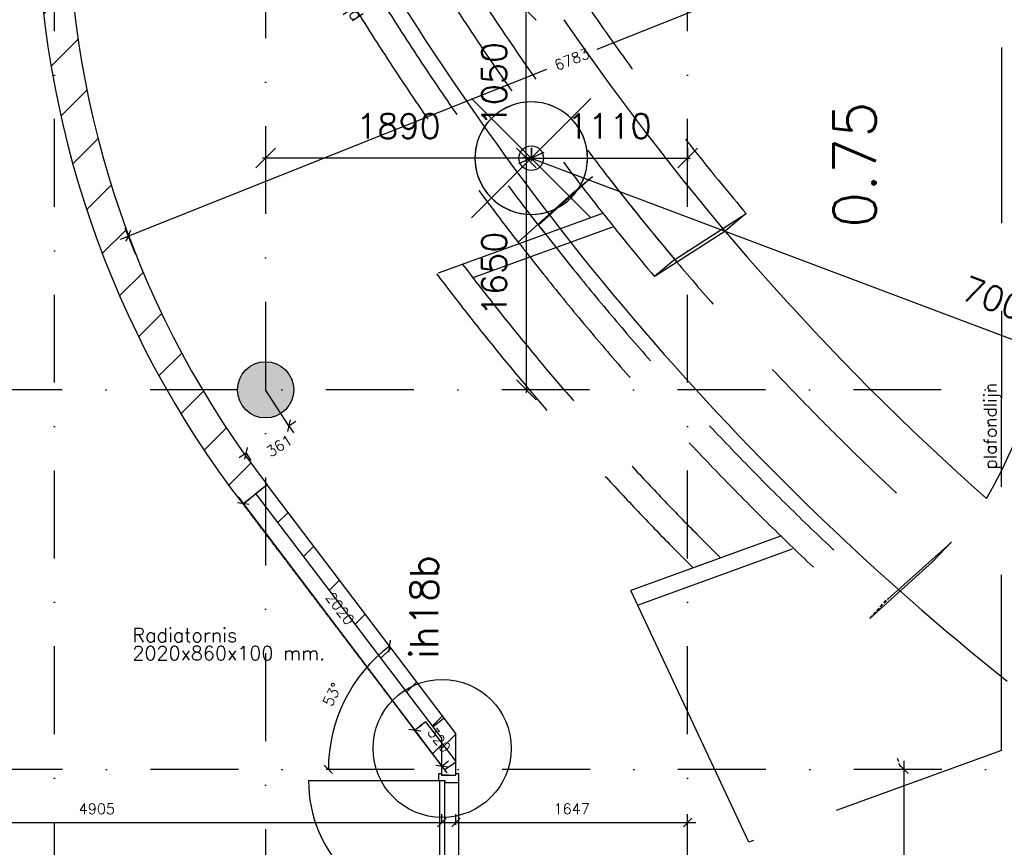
# Model space of a CAD drawing. Extents: x -33344 to 2055880, y -64816 to 121260.
# Tile 100 of 132: x 40736 to 47737, y 68993 to 74880. Entities that reach past the tile are written whole.
import ezdxf
from ezdxf.enums import TextEntityAlignment as Align

# ---------------------------------------------------------------- set-up
doc = ezdxf.new("R2010")
doc.units = 0
doc.header["$LTSCALE"] = 50
doc.header["$MEASUREMENT"] = 0
doc.header["$PDMODE"] = 3
doc.header["$PDSIZE"] = 0.1
for name, pattern in [('DASHED', [0.75, 0.5, -0.25]), ('HIDDEN', [0.375, 0.25, -0.125]), ('HIDDEN2', [0.1875, 0.125, -0.0625]), ('HIDDENX2', [0.75, 0.5, -0.25]), ('STRAM_0WT$0$DASHDOT', [25, 12.5, -6.25, 0, -6.25]), ('STRAM_0WT$0$DD1', [2.66667, 1.66667, -0.5, 0, -0.5]), ('STRAM_0WT$1$DASHDOT', [25, 12.5, -6.25, 0, -6.25]), ('STRAM_0WT$1$DD1', [2.66667, 1.66667, -0.5, 0, -0.5])]:
    doc.linetypes.add(name, pattern=pattern)
doc.layers.get('0').update_dxf_attribs({"linetype": 'CONTINUOUS'})
doc.layers.get('DEFPOINTS').update_dxf_attribs({"linetype": 'CONTINUOUS'})
for name, color, linetype in [('00', 7, 'CONTINUOUS'), ('_DETAILNUMMERS', 4, 'CONTINUOUS'), ('_DETAILNUMMERSTEKST', 4, 'CONTINUOUS'), ('A--01A1_ACEER', 1, 'CONTINUOUS'), ('A--A21--_F123-', 9, 'CONTINUOUS'), ('A--A22--_F123-', 9, 'CONTINUOUS'), ('A--A28--_F12--', 7, 'CONTINUOUS'), ('A--L21--', 3, 'CONTINUOUS'), ('A--L21--_F-2--', 7, 'CONTINUOUS'), ('A--L22--', 3, 'CONTINUOUS'), ('A--L22--_F-2--', 7, 'CONTINUOUS'), ('A--L22AC2_BINNENWAND', 2, 'HIDDEN2'), ('A--L28--', 7, 'CONTINUOUS'), ('A--L28--_F12--', 7, 'CONTINUOUS'), ('A--L28DC1_KONSTR', 1, 'HIDDEN'), ('A--L32--', 7, 'CONTINUOUS'), ('A--L32--_F-23-', 2, 'CONTINUOUS'), ('A--L32--_F123-', 1, 'CONTINUOUS'), ('A--L35A2_PLAFONDS', 1, 'HIDDENX2'), ('A--L63--', 7, 'CONTINUOUS'), ('A--M$1A-_F123-', 1, 'CONTINUOUS'), ('A--T$1A-25_TEKST', 2, 'CONTINUOUS'), ('A--T$1A-_F123-_RN', 4, 'CONTINUOUS'), ('E--L6310_F123-', 1, 'CONTINUOUS'), ('E--T6310_F123-', 1, 'CONTINUOUS'), ('STRAM_0WT$0$A--L$7A-_STRA0', 1, 'STRAM_0WT$1$DASHDOT'), ('STRAM_0WT$0$A--L90--_F---0', 250, 'CONTINUOUS'), ('STRAM_0WT$0$A--L90--_F---4', 250, 'CONTINUOUS'), ('STRAM_0WT$0$A--L90--_F-23-', 7, 'CONTINUOUS'), ('STRAM_0WT$0$A--L90--_F123-', 7, 'CONTINUOUS'), ('STRAM_0WT$0$A--M$1A-_F123-', 1, 'CONTINUOUS'), ('STRAM_0WT$0$STRAMIEN', 1, 'STRAM_0WT$0$DD1'), ('STRAM_0WT$1$A--L90--_F-23-', 7, 'CONTINUOUS'), ('STRAM_0WT$1$A--L90--_F123-', 7, 'CONTINUOUS'), ('STRAM_0WT$1$A--M$1A-_F123-', 1, 'CONTINUOUS'), ('STRAM_0WT$1$STRAMIEN', 1, 'STRAM_0WT$1$DD1'), ('SYSTEEMPLAFOND_600X600', 2, 'CONTINUOUS'), ('TEKST_KOZIJNMERK', 2, 'CONTINUOUS'), ('X--LR---_CP', 7, 'CONTINUOUS'), ('XREF', 7, 'CONTINUOUS')]:
    doc.layers.add(name, color=color, linetype=linetype)
doc.styles.add('ALFA-0_18', font='SIMPLEX.SHX', dxfattribs={"width": 0.8, "height": 4.5})
doc.styles.add('ALFA-0_25', font='ROMANS')
doc.styles.add('B-01', font='SIMPLEX.SHX', dxfattribs={"width": 0.8, "height": 4.5})
doc.styles.add('HIEMSTRA', font='romans.shx')
doc.styles.add('STRAM_0WT$1$HIEMSTRA', font='romans.shx')
doc.dimstyles.get("Standard").update_dxf_attribs({"dimscale": 30, "dimtxt": 2.5, "dimasz": 2, "dimexe": 2, "dimexo": 0, "dimgap": 2, "dimtad": 1, "dimdec": 0, "dimzin": 0, "dimtxsty": 'HIEMSTRA', "dimblk1": 'OBLIQUE', "dimblk2": 'OBLIQUE', "dimsah": 1, "dimcen": -3, "dimdle": 2, "dimclrd": 2, "dimclre": 2, "dimclrt": 3, "dimazin": 3, "dimtfac": 1, "dimtofl": 0, "dimtmove": 0, "dimatfit": 3, "dimtvp": 0.833333, "dimtolj": 1, "dimtzin": 0})
doc.dimstyles.new('STANDARD$0', dxfattribs={"dimscale": 30, "dimtxt": 2.5, "dimasz": 2, "dimexe": 2, "dimexo": 0, "dimgap": 2, "dimtad": 1, "dimdec": 0, "dimzin": 0, "dimtxsty": 'ALFA-0_25', "dimblk1": 'OBLIQUE', "dimblk2": 'OBLIQUE', "dimsah": 1, "dimcen": -3, "dimdle": 2, "dimclrd": 1, "dimclre": 1, "dimclrt": 2, "dimazin": 3, "dimtfac": 0.666667, "dimtofl": 0, "dimtmove": 0, "dimatfit": 3, "dimtvp": 0.833333, "dimtolj": 1, "dimtzin": 0})
doc.dimstyles.new('STRAM_0WT$0$STANDARD', dxfattribs={"dimscale": 70, "dimtxt": 2.5, "dimasz": 2, "dimexe": 0.3, "dimexo": 0.3, "dimgap": 2, "dimtad": 1, "dimdec": 0, "dimzin": 0, "dimtxsty": 'STRAM_0WT$1$HIEMSTRA', "dimblk1": 'STRAM_0WT$0$_OBLIQUE', "dimblk2": 'STRAM_0WT$0$_OBLIQUE', "dimsah": 1, "dimcen": -0.09, "dimdle": 0.3, "dimclrd": 1, "dimclre": 1, "dimclrt": 4, "dimazin": 3, "dimtfac": 1, "dimtdec": 4, "dimtix": 1, "dimtofl": 0, "dimtmove": 0, "dimatfit": 3, "dimtvp": 625, "dimtolj": 1, "dimtzin": 0})

# ---------------------------------------------------------------- blocks, each defined once
blk = doc.blocks.new('*U1296')
at = {"layer": 'A--A21--_F123-', "color": 2, "linetype": 'CONTINUOUS', "const_width": 100}
blk.add_lwpolyline([(0, 0, 0.267683), (5019, 5293.6)], format="xyb", dxfattribs=at)
at = {"layer": 'A--L21--_F-2--', "color": 3, "linetype": 'CONTINUOUS'}
for points in [[(0, 0), (-14.2, 47.9, 0.267683), (4970.4, 5305.3), (5019, 5293.6)], [(0, 0), (14.2, -47.9, 0.267683), (5067.6, 5281.9), (5019, 5293.6)]]:
    blk.add_lwpolyline(points, format="xyb", dxfattribs=at)
blk = doc.blocks.new('_OBLIQUE')
at = {"color": 0, "linetype": 'BYBLOCK'}
blk.add_line((-0.5, -0.5), (0.5, 0.5), dxfattribs=at)
blk = doc.blocks.new('*D303')
at = {"layer": 'A--M$1A-_F123-', "color": 1}
for p, q in [((47862.3, 75718.5), (47786.8, 75908)), ((47864.7, 75874.5), (44838.7, 74668.4)), ((41452.5, 73318.7), (44485, 74527.4)), ((41561.6, 73207.1), (41486, 73396.6))]:
    blk.add_line(p, q, dxfattribs=at)
at = {"layer": 'DEFPOINTS', "color": 0}
for p in [(47809, 75852.3), (47862.3, 75718.5), (41561.6, 73207.1)]:
    blk.add_point(p, dxfattribs=at)
at = {"layer": 'A--M$1A-_F123-', "color": 1, "xscale": 60, "yscale": 60, "zscale": 60}
for p, rotation in [((47809, 75852.3), 21.73165800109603), ((41508.3, 73340.9), 201.7316580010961)]:
    blk.add_blockref('_OBLIQUE', p, dxfattribs=dict(at, rotation=rotation))
at = {"layer": 'A--M$1A-_F123-', "color": 2, "insert": (44661.8, 74597.9), "char_height": 75, "attachment_point": 5, "rotation": 21.73166, "style": 'ALFA-0_25'}
blk.add_mtext('\\A1;6783', dxfattribs=at)
blk = doc.blocks.new('*D354')
at = {"layer": 'A--M$1A-_F123-', "color": 1}
for p, q in [((38772, 69169.6), (43797.5, 69169.6)), ((38832, 69169.6), (38832, 69109.6)), ((43737.5, 69169.6), (43737.5, 69229.6))]:
    blk.add_line(p, q, dxfattribs=at)
at = {"layer": 'DEFPOINTS', "color": 0}
for p in [(38832, 69169.6), (43737.5, 69169.6), (43737.5, 69169.6)]:
    blk.add_point(p, dxfattribs=at)
at = {"layer": 'A--M$1A-_F123-', "color": 1, "xscale": 60, "yscale": 60, "zscale": 60, "rotation": 180}
blk.add_blockref('_OBLIQUE', (38832, 69169.6), dxfattribs=at)
at = {"layer": 'A--M$1A-_F123-', "color": 1, "xscale": 60, "yscale": 60, "zscale": 60}
blk.add_blockref('_OBLIQUE', (43737.5, 69169.6), dxfattribs=at)
at = {"layer": 'A--M$1A-_F123-', "color": 2, "insert": (41284.8, 69267.1), "char_height": 75, "attachment_point": 5, "style": 'ALFA-0_25'}
blk.add_mtext('\\A1;4905', dxfattribs=at)
blk = doc.blocks.new('*U1255')
at = {"layer": 'A--A22--_F123-', "linetype": 'CONTINUOUS'}
h = blk.add_hatch(dxfattribs=at)
h.set_pattern_fill('ALFALINE', color=256, scale=300, style=0)
h.set_pattern_definition([(45, (-40969.6, -75687.13), (-212.132, 212.132), [])])
h.paths.add_polyline_path([(0, 0), (-110, -0.3, 0.164243), (1351.9, -4251.2), (1439, -4184), (1526.1, -4116.9, -0.16422), (110, 0.3)])
at = {"layer": 'A--L22--_F-2--', "color": 3, "linetype": 'CONTINUOUS'}
for points in [[(110, 0.3), (110, 0.3, 0.16422), (1526.1, -4116.9), (1439, -4184)], [(-110, -0.3), (-110, -0.3, 0.164243), (1351.9, -4251.2), (1439, -4184)]]:
    blk.add_lwpolyline(points, format="xyb", dxfattribs=at)
blk = doc.blocks.new('*D436')
at = {"layer": 'A--M$1A-_F123-', "color": 2, "linetype": 'CONTINUOUS'}
blk.add_arc((44031.8, 69546.9), 1100.9, 127.20374, 180, dxfattribs=at)
at = {"layer": 'DEFPOINTS', "color": 0, "linetype": 'CONTINUOUS'}
for p in [(42485.2, 71584.1), (43132.1, 70181.4), (35694.1, 69546.9), (54791.8, 69546.9), (44201, 69324)]:
    blk.add_point(p, dxfattribs=at)
at = {"layer": 'A--M$1A-_F123-', "color": 2, "linetype": 'CONTINUOUS', "xscale": 60, "yscale": 60, "zscale": 60}
for p, rotation in [((43366.1, 70423.7), 37.20374143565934), ((42930.9, 69546.9), 269.999999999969)]:
    blk.add_blockref('_OBLIQUE', p, dxfattribs=dict(at, rotation=rotation))
at = {"layer": 'A--M$1A-_F123-', "color": 3, "linetype": 'CONTINUOUS', "insert": (42958.3, 70079.7), "char_height": 75, "attachment_point": 5, "rotation": 63.60187, "style": 'HIEMSTRA'}
blk.add_mtext('\\A1;53°', dxfattribs=at)
blk = doc.blocks.new('*U1251')
at = {"layer": 'A--A22--_F123-', "linetype": 'CONTINUOUS'}
h = blk.add_hatch(dxfattribs=at)
h.set_pattern_fill('ALFALINE', color=256, scale=300, style=0)
h.set_pattern_definition([(45, (-43787.46, -69786), (-212.132, 212.132), [])])
h.paths.add_polyline_path([(0, 0), (50, 16.8), (-1292.4, 1785.1), (-1332.2, 1754.9), (-1372.1, 1724.7), (-50, -16.8)])
at = {"layer": 'A--L22--_F-2--', "color": 3, "linetype": 'CONTINUOUS'}
for points in [[(-50, -16.8), (-50, -16.8), (-1372.1, 1724.7), (-1332.2, 1754.9)], [(50, 16.8), (50, 16.8), (-1292.4, 1785.1), (-1332.2, 1754.9)]]:
    blk.add_lwpolyline(points, dxfattribs=at)
blk = doc.blocks.new('*U1250')
at = {"layer": 'A--A22--_F123-', "linetype": 'CONTINUOUS'}
h = blk.add_hatch(dxfattribs=at)
h.set_pattern_fill('ALFALINE', color=256, scale=300, style=0)
h.set_pattern_definition([(45, (-43787.46, -69587.52), (-212.132, 212.132), [])])
h.paths.add_polyline_path([(0, 0), (-50, 0), (-50, 181.6), (0, 198.5), (50, 215.3), (50, 0)])
at = {"layer": 'A--L22--_F-2--', "color": 3, "linetype": 'CONTINUOUS'}
for points in [[(50, 0), (50, 0), (50, 215.3), (50, 215.3)], [(-50, 0), (-50, 0), (-50, 181.6), (-50, 181.6)]]:
    blk.add_lwpolyline(points, dxfattribs=at)
blk = doc.blocks.new('*U1249')
at = {"layer": 'A--A22--_F123-', "linetype": 'CONTINUOUS'}
h = blk.add_hatch(dxfattribs=at)
h.set_pattern_fill('ALFALINE', color=256, scale=300, style=0)
h.set_pattern_definition([(45, (-43798.45, -69573.05), (-212.132, 212.132), [])])
h.paths.add_polyline_path([(0, 0), (-39.8, -30.2), (-254.5, 252.5), (-214.7, 282.8), (-174.8, 313), (39.8, 30.2)])
at = {"layer": 'A--L22--_F-2--', "color": 3, "linetype": 'CONTINUOUS'}
for points in [[(0, 0), (-39.8, -30.2), (-254.5, 252.5), (-214.7, 282.8)], [(0, 0), (39.8, 30.2), (-174.8, 313), (-214.7, 282.8)]]:
    blk.add_lwpolyline(points, dxfattribs=at)
blk = doc.blocks.new('*U1248')
at = {"layer": 'A--A22--_F123-', "linetype": 'CONTINUOUS'}
h = blk.add_hatch(dxfattribs=at)
h.set_pattern_fill('ALFALINE', color=256, scale=300, style=0)
h.set_pattern_definition([(45, (-43787.46, -69506.8), (-212.132, 212.132), [])])
h.paths.add_polyline_path([(0, 0), (-50, 0), (-50, 80.7), (0, 80.7), (50, 80.7), (50, 0)])
at = {"layer": 'A--L22--_F-2--', "color": 3, "linetype": 'CONTINUOUS'}
for points in [[(0, 0), (-50, 0), (-50, 80.7), (-50, 80.7)], [(0, 0), (50, 0), (50, 80.7), (50, 80.7)]]:
    blk.add_lwpolyline(points, dxfattribs=at)
blk = doc.blocks.new('*D509')
at = {"layer": 'A--M$1A-_F123-', "color": 1, "linetype": 'CONTINUOUS'}
for p, q in [((47024.1, 67793.1), (47024.1, 69606.9)), ((47129.7, 69546.9), (46964.1, 69546.9)), ((47129.7, 67853.1), (46964.1, 67853.1))]:
    blk.add_line(p, q, dxfattribs=at)
at = {"layer": 'DEFPOINTS', "color": 0, "linetype": 'CONTINUOUS'}
for p in [(47024.1, 69546.9), (47129.7, 69546.9), (47129.7, 67853.1)]:
    blk.add_point(p, dxfattribs=at)
at = {"layer": 'A--M$1A-_F123-', "color": 1, "linetype": 'CONTINUOUS', "xscale": 60, "yscale": 60, "zscale": 60}
for p, rotation in [((47024.1, 69546.9), 90), ((47024.1, 67853.1), 270)]:
    blk.add_blockref('_OBLIQUE', p, dxfattribs=dict(at, rotation=rotation))
at = {"layer": 'A--M$1A-_F123-', "color": 2, "linetype": 'CONTINUOUS', "insert": (46926.6, 68700), "char_height": 75, "attachment_point": 5, "rotation": 90, "style": 'ALFA-0_25'}
blk.add_mtext('\\A1;1694', dxfattribs=at)
blk = doc.blocks.new('*D535')
at = {"layer": 'A--M$1A-_F123-', "color": 1, "linetype": 'CONTINUOUS'}
for p, q in [((43777.5, 69169.6), (45544.5, 69169.6)), ((43837.5, 69152.4), (43837.5, 69229.6)), ((45484.5, 69152.4), (45484.5, 69229.6))]:
    blk.add_line(p, q, dxfattribs=at)
at = {"layer": 'DEFPOINTS', "color": 0, "linetype": 'CONTINUOUS'}
for p in [(45484.5, 69169.6), (43837.5, 69152.4), (45484.5, 69152.4)]:
    blk.add_point(p, dxfattribs=at)
at = {"layer": 'A--M$1A-_F123-', "color": 1, "linetype": 'CONTINUOUS', "xscale": 60, "yscale": 60, "zscale": 60, "rotation": 180}
blk.add_blockref('_OBLIQUE', (43837.5, 69169.6), dxfattribs=at)
at = {"layer": 'A--M$1A-_F123-', "color": 1, "linetype": 'CONTINUOUS', "xscale": 60, "yscale": 60, "zscale": 60}
blk.add_blockref('_OBLIQUE', (45484.5, 69169.6), dxfattribs=at)
at = {"layer": 'A--M$1A-_F123-', "color": 2, "linetype": 'CONTINUOUS', "insert": (44661, 69267.1), "char_height": 75, "attachment_point": 5, "style": 'ALFA-0_25'}
blk.add_mtext('\\A1;1647', dxfattribs=at)
blk = doc.blocks.new('Q020479-')
at = {"layer": 'A--A28--_F12--', "color": 8}
for points in [[(-200, 0), (-76.5, 184.8), (0, 200)], [(-200, 0), (0, 200), (76.5, 184.8)], [(-200, 0), (-141.4, 141.4), (-76.5, 184.8)], [(-200, 0), (76.5, 184.8), (141.4, 141.4)], [(-200, 0), (-184.8, 76.5), (-141.4, 141.4)], [(-200, 0), (141.4, 141.4), (184.8, 76.5)], [(-200, 0), (184.8, 76.5), (200, 0)], [(-200, 0), (200, 0), (184.8, -76.5)], [(-200, 0), (184.8, -76.5), (141.4, -141.4)], [(-200, 0), (141.4, -141.4), (76.5, -184.8)], [(-200, 0), (76.5, -184.8), (0, -200)], [(-200, 0), (0, -200), (-76.5, -184.8)], [(-200, 0), (-76.5, -184.8), (-141.4, -141.4)], [(-200, 0), (-141.4, -141.4), (-184.8, -76.5)]]:
    blk.add_solid(points, dxfattribs=at)
at = {"layer": 'A--L28--_F12--', "color": 3, "linetype": 'CONTINUOUS'}
blk.add_lwpolyline([(-200, 0, -1), (200, 0, -1), (-200, 0)], format="xyb", close=True, dxfattribs=at)
at = {"layer": 'X--LR---_CP'}
for p in [(0, 200), (200, 0), (200, 0)]:
    blk.add_point(p, dxfattribs=at)
blk = doc.blocks.new('*D621')
at = {"layer": 'A--M$1A-_F123-', "color": 1, "linetype": 'CONTINUOUS'}
for p, q in [((42650.1, 71991.5), (42700.5, 72024)), ((42650.1, 71991.5), (42682.6, 71941.1)), ((42346.9, 71795.8), (42296.5, 71763.3)), ((42346.9, 71795.8), (42379.5, 71745.4))]:
    blk.add_line(p, q, dxfattribs=at)
at = {"layer": 'DEFPOINTS', "color": 0, "linetype": 'CONTINUOUS'}
for p in [(42650.1, 71991.5), (42346.9, 71795.8), (42346.9, 71795.8)]:
    blk.add_point(p, dxfattribs=at)
at = {"layer": 'A--M$1A-_F123-', "color": 1, "linetype": 'CONTINUOUS', "xscale": 60, "yscale": 60, "zscale": 60}
for p, rotation in [((42650.1, 71991.5), 212.8435575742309), ((42346.9, 71795.8), 32.84355757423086)]:
    blk.add_blockref('_OBLIQUE', p, dxfattribs=dict(at, rotation=rotation))
at = {"layer": 'A--M$1A-_F123-', "color": 2, "linetype": 'CONTINUOUS', "insert": (42582, 71849), "char_height": 75, "attachment_point": 5, "rotation": 32.84356, "style": 'ALFA-0_25'}
blk.add_mtext('\\A1;361', dxfattribs=at)
blk = doc.blocks.new('*D654')
at = {"layer": 'A--M$1A-_F123-', "color": 2, "linetype": 'CONTINUOUS'}
blk.add_arc((45484.5, 90090.1), 1979.8, 75, 90, dxfattribs=at)
at = {"layer": 'DEFPOINTS', "color": 0, "linetype": 'CONTINUOUS'}
for p in [(45484.5, 95375.1), (46706.8, 94652), (45828.2, 92039.8), (45183.3, 88966.4), (45484.5, 56046.9)]:
    blk.add_point(p, dxfattribs=at)
at = {"layer": 'A--M$1A-_F123-', "color": 2, "linetype": 'CONTINUOUS', "xscale": 60, "yscale": 60, "zscale": 60}
for p, rotation in [((45484.5, 92069.9), 180), ((45996.9, 92002.4), 344.9999999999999)]:
    blk.add_blockref('_OBLIQUE', p, dxfattribs=dict(at, rotation=rotation))
at = {"layer": 'A--M$1A-_F123-', "color": 3, "linetype": 'CONTINUOUS', "insert": (45755.6, 92149.6), "char_height": 75, "attachment_point": 5, "rotation": 352.5, "style": 'HIEMSTRA'}
blk.add_mtext('\\A1;15°', dxfattribs=at)
blk = doc.blocks.new('Q0340081')
at = {"layer": 'A--L32--_F123-', "color": 2, "linetype": 'CONTINUOUS'}
blk.add_lwpolyline([(0, 0), (0, -40), (926.12, -40), (923.12, 0), (0, 0)], close=True, dxfattribs=at)
at = {"layer": 'A--L32--_F123-', "color": 1, "linetype": 'CONTINUOUS'}
blk.add_lwpolyline([(0, -40), (0, -970, 0.4142136), (930, -40)], format="xyb", dxfattribs=at)
blk = doc.blocks.new('DR_2X930TYPE5C')
at = {"layer": 'A--L32--_F-23-'}
for points in [[(0, -18), (0, 0), (67, 0), (67, -93.8), (52, -93.8), (52, -139), (0, -139), (0, -121), (12, -121), (12, -18), (0, -18)], [(2002, 0), (1916, 0), (1914, 0), (1914, -93.8), (1914, -93.8), (1929, -93.8), (1929, -139), (1929, -139), (1989, -139), (1989, -139), (1989, -93.8), (2004, -93.8), (2004, -93.8), (2004, 0)], [(2668.1, -18), (2668.1, 0), (2601.1, 0), (2601.1, -93.8), (2616.1, -93.8), (2616.1, -139), (2668.1, -139), (2668.1, -121), (2656.1, -121), (2656.1, -18), (2668.1, -18)]]:
    blk.add_lwpolyline(points, close=True, dxfattribs=at)
at = {"layer": 'A--L32--_F123-', "color": 1}
blk.add_line((67, 0), (2601.1, 0), dxfattribs=at)
at = {"layer": 'A--L32--_F123-'}
for p, q in [((1989, -139), (2616.1, -139)), ((2004, -93.8), (2601.1, -93.8))]:
    blk.add_line(p, q, dxfattribs=at)
at = {"layer": 'A--L32--', "linetype": 'CONTINUOUS'}
blk.add_blockref('Q0340081', (54, -95.6), dxfattribs=at)
at = {"layer": 'A--L32--', "linetype": 'CONTINUOUS', "xscale": -1}
blk.add_blockref('Q0340081', (1927, -95.6), dxfattribs=at)
blk = doc.blocks.new('DETAILNR')
at = {"layer": '_DETAILNUMMERS'}
blk.add_circle((32.9, -23.2), 490.7, dxfattribs=at)
at = {"layer": 'X--LR---_CP'}
blk.add_point((0, 0), dxfattribs=at)
at = {"layer": '_DETAILNUMMERSTEKST', "style": 'ALFA-0_25'}
blk.add_attdef('DETAILNR', text='', height=200, rotation=90, dxfattribs=at).set_placement((-618.4, 223.8), align=Align.RIGHT)
blk = doc.blocks.new('STRAM_0WT$0$_OBLIQUE')
at = {"color": 0, "linetype": 'BYBLOCK'}
blk.add_line((-0.5, -0.5), (0.5, 0.5), dxfattribs=at)
blk = doc.blocks.new('*D1954')
at = {"layer": 'DEFPOINTS', "color": 0}
for p in [(-31246.4, 41647.9), (-24697, 39176.9), (-24697, 39176.9)]:
    blk.add_point(p, dxfattribs=at)
at = {"layer": 'STRAM_0WT$1$A--M$1A-_F123-', "color": 1}
blk.add_line((-31266, 41655.3), (-24677.4, 39169.5), dxfattribs=at)
at = {"layer": 'STRAM_0WT$1$A--M$1A-_F123-', "color": 1, "xscale": 140, "yscale": 140, "zscale": 140}
for p, rotation in [((-31246.4, 41647.9), 159.3293785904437), ((-24697, 39176.9), 339.3293785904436)]:
    blk.add_blockref('STRAM_0WT$0$_OBLIQUE', p, dxfattribs=dict(at, rotation=rotation))
at = {"layer": 'STRAM_0WT$1$A--M$1A-_F123-', "color": 4, "insert": (-27891.4, 40625.3), "char_height": 175, "attachment_point": 5, "rotation": 339.32938, "style": 'STRAM_0WT$1$HIEMSTRA'}
blk.add_mtext('\\A1;7000', dxfattribs=at)
blk = doc.blocks.new('STRAM_0WT$1$S090024-')
at = {"layer": 'STRAM_0WT$0$A--L90--_F---0', "linetype": 'CONTINUOUS'}
for points in [[(-0.000001, 5.999999), (-0.000001, -6)], [(-6.000001, 0), (5.999999, 0)]]:
    blk.add_lwpolyline(points, dxfattribs=at)
blk.add_lwpolyline([(-4.000001, 0, 1), (3.999998, 0, 1)], format="xyb", close=True, dxfattribs=at)
at = {"layer": 'STRAM_0WT$1$A--L90--_F-23-', "color": 255}
blk.add_circle((0, 0), 0.0123, dxfattribs=at)
at = {"layer": 'STRAM_0WT$1$A--L90--_F123-', "color": 2, "linetype": 'CONTINUOUS'}
for points in [[(-0.000001, 5.999999), (-0.000001, -6)], [(-6.000001, 0), (5.999999, 0)]]:
    blk.add_lwpolyline(points, dxfattribs=at)
blk.add_lwpolyline([(-4.000001, 0, 1), (3.999998, 0, 1)], format="xyb", close=True, dxfattribs=at)
blk = doc.blocks.new('*D1955')
at = {"layer": 'DEFPOINTS', "color": 0}
for p in [(-33134.9, 41741.2), (-31245.2, 41741.2), (-33134.9, 41648.3)]:
    blk.add_point(p, dxfattribs=at)
at = {"layer": 'STRAM_0WT$1$A--M$1A-_F123-', "color": 1}
for p, q in [((-33134.9, 41720.2), (-33134.9, 41627.3)), ((-31245.2, 41720.2), (-31245.2, 41627.3)), ((-31224.2, 41648.3), (-33155.9, 41648.3))]:
    blk.add_line(p, q, dxfattribs=at)
at = {"layer": 'STRAM_0WT$1$A--M$1A-_F123-', "color": 1, "xscale": 140, "yscale": 140, "zscale": 140, "rotation": 180}
blk.add_blockref('STRAM_0WT$0$_OBLIQUE', (-33134.9, 41648.3), dxfattribs=at)
at = {"layer": 'STRAM_0WT$1$A--M$1A-_F123-', "color": 1, "xscale": 140, "yscale": 140, "zscale": 140}
blk.add_blockref('STRAM_0WT$0$_OBLIQUE', (-31245.2, 41648.3), dxfattribs=at)
at = {"layer": 'STRAM_0WT$1$A--M$1A-_F123-', "color": 4, "insert": (-32190.1, 41875.8), "char_height": 175, "attachment_point": 5, "style": 'STRAM_0WT$1$HIEMSTRA'}
blk.add_mtext('\\A1;1890', dxfattribs=at)
blk = doc.blocks.new('*D1956')
at = {"layer": 'DEFPOINTS', "color": 0}
for p in [(-31246.4, 41742.9), (-30134.9, 41742.9), (-30134.9, 41648.3)]:
    blk.add_point(p, dxfattribs=at)
at = {"layer": 'STRAM_0WT$1$A--M$1A-_F123-', "color": 1}
for p, q in [((-31246.4, 41721.9), (-31246.4, 41627.3)), ((-30134.9, 41721.9), (-30134.9, 41627.3)), ((-31267.4, 41648.3), (-30113.9, 41648.3))]:
    blk.add_line(p, q, dxfattribs=at)
at = {"layer": 'STRAM_0WT$1$A--M$1A-_F123-', "color": 1, "xscale": 140, "yscale": 140, "zscale": 140, "rotation": 180}
blk.add_blockref('STRAM_0WT$0$_OBLIQUE', (-31246.4, 41648.3), dxfattribs=at)
at = {"layer": 'STRAM_0WT$1$A--M$1A-_F123-', "color": 1, "xscale": 140, "yscale": 140, "zscale": 140}
blk.add_blockref('STRAM_0WT$0$_OBLIQUE', (-30134.9, 41648.3), dxfattribs=at)
at = {"layer": 'STRAM_0WT$1$A--M$1A-_F123-', "color": 4, "insert": (-30690.7, 41875.8), "char_height": 175, "attachment_point": 5, "style": 'STRAM_0WT$1$HIEMSTRA'}
blk.add_mtext('\\A1;1110', dxfattribs=at)
blk = doc.blocks.new('*D1957')
at = {"layer": 'DEFPOINTS', "color": 0}
for p in [(-31246.4, 41649.1), (-31282, 40000), (-31246.4, 40000)]:
    blk.add_point(p, dxfattribs=at)
at = {"layer": 'STRAM_0WT$1$A--M$1A-_F123-', "color": 1}
for p, q in [((-31282, 41670.1), (-31282, 39979)), ((-31267.4, 41649.1), (-31303, 41649.1)), ((-31267.4, 40000), (-31303, 40000))]:
    blk.add_line(p, q, dxfattribs=at)
at = {"layer": 'STRAM_0WT$1$A--M$1A-_F123-', "color": 1, "xscale": 140, "yscale": 140, "zscale": 140}
for p, rotation in [((-31282, 41649.1), 90), ((-31282, 40000), 270)]:
    blk.add_blockref('STRAM_0WT$0$_OBLIQUE', p, dxfattribs=dict(at, rotation=rotation))
at = {"layer": 'STRAM_0WT$1$A--M$1A-_F123-', "color": 4, "insert": (-31509.5, 40824.6), "char_height": 175, "attachment_point": 5, "rotation": 90, "style": 'STRAM_0WT$1$HIEMSTRA'}
blk.add_mtext('\\A1;1650', dxfattribs=at)
blk = doc.blocks.new('*D1958')
at = {"layer": 'DEFPOINTS', "color": 0}
for p in [(-31282, 42700), (-31246.4, 42700), (-31246.4, 41649.1)]:
    blk.add_point(p, dxfattribs=at)
at = {"layer": 'STRAM_0WT$1$A--M$1A-_F123-', "color": 1}
for p, q in [((-31282, 41628.1), (-31282, 42721)), ((-31267.4, 42700), (-31303, 42700)), ((-31267.4, 41649.1), (-31303, 41649.1))]:
    blk.add_line(p, q, dxfattribs=at)
at = {"layer": 'STRAM_0WT$1$A--M$1A-_F123-', "color": 1, "xscale": 140, "yscale": 140, "zscale": 140}
for p, rotation in [((-31282, 42700), 90), ((-31282, 41649.1), 270)]:
    blk.add_blockref('STRAM_0WT$0$_OBLIQUE', p, dxfattribs=dict(at, rotation=rotation))
at = {"layer": 'STRAM_0WT$1$A--M$1A-_F123-', "color": 4, "insert": (-31509.5, 42174.6), "char_height": 175, "attachment_point": 5, "rotation": 90, "style": 'STRAM_0WT$1$HIEMSTRA'}
blk.add_mtext('\\A1;1050', dxfattribs=at)
blk = doc.blocks.new('*D807')
at = {"layer": 'A--M$1A-_F123-', "color": 1}
for p, q in [((42290.1, 71484.9), (43582, 69779.1)), ((42324.5, 71435.7), (42374.2, 71473.3)), ((43544, 69825.6), (43593.6, 69863.2))]:
    blk.add_line(p, q, dxfattribs=at)
at = {"layer": 'DEFPOINTS', "color": 0}
for p in [(42324.5, 71435.7), (43544, 69825.6), (43545.8, 69826.9)]:
    blk.add_point(p, dxfattribs=at)
at = {"layer": 'A--M$1A-_F123-', "color": 1, "xscale": 60, "yscale": 60, "zscale": 60}
for p, rotation in [((42326.3, 71437.1), 127.1381609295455), ((43545.8, 69826.9), 307.1381609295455)]:
    blk.add_blockref('_OBLIQUE', p, dxfattribs=dict(at, rotation=rotation))
at = {"layer": 'A--M$1A-_F123-', "color": 2, "insert": (43013.8, 70690.9), "char_height": 75, "attachment_point": 5, "rotation": 307.13816, "style": 'ALFA-0_25'}
blk.add_mtext('\\A1;2020', dxfattribs=at)
blk = doc.blocks.new('*D808')
at = {"layer": 'A--M$1A-_F123-', "color": 1}
for p, q in [((43507.7, 69873.4), (43773.7, 69522.9)), ((43544, 69825.6), (43591.8, 69861.9)), ((43737.5, 69570.7), (43785.2, 69607))]:
    blk.add_line(p, q, dxfattribs=at)
at = {"layer": 'DEFPOINTS', "color": 0}
for p in [(43544, 69825.6), (43737.5, 69570.7), (43737.5, 69570.7)]:
    blk.add_point(p, dxfattribs=at)
at = {"layer": 'A--M$1A-_F123-', "color": 1, "xscale": 60, "yscale": 60, "zscale": 60}
for p, rotation in [((43544, 69825.6), 127.2037374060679), ((43737.5, 69570.7), 307.2037374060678)]:
    blk.add_blockref('_OBLIQUE', p, dxfattribs=dict(at, rotation=rotation))
at = {"layer": 'A--M$1A-_F123-', "color": 2, "insert": (43718.4, 69757.1), "char_height": 75, "attachment_point": 5, "rotation": 307.20374, "style": 'ALFA-0_25'}
blk.add_mtext('\\A1;320', dxfattribs=at)
blk = doc.blocks.new('S060324-')
at = {"layer": 'E--L6310_F123-', "color": 3}
blk.add_circle((0, 0), 2.5, dxfattribs=at)
at = {"layer": 'E--T6310_F123-', "style": 'ALFA-0_18'}
for tag, p in [('E=SCHAKL1', (3.5, 2.75)), ('E=GRP', (-3.5, -2.75))]:
    blk.add_attdef(tag, text='', height=1.8, dxfattribs=at).set_placement(p, align=Align.MIDDLE)
blk = doc.blocks.new('STRAM_0WT$0$S090024-')
at = {"layer": 'STRAM_0WT$0$A--L90--_F---4', "linetype": 'CONTINUOUS'}
for points in [[(-0.000001, 5.999999), (-0.000001, -6)], [(-6.000001, 0), (5.999999, 0)]]:
    blk.add_lwpolyline(points, dxfattribs=at)
blk.add_lwpolyline([(-4.000001, 0, 1), (3.999998, 0, 1)], format="xyb", close=True, dxfattribs=at)
at = {"layer": 'STRAM_0WT$0$A--L90--_F-23-', "color": 255}
blk.add_circle((0, 0), 0.0123, dxfattribs=at)
at = {"layer": 'STRAM_0WT$0$A--L90--_F123-', "color": 2, "linetype": 'CONTINUOUS'}
for points in [[(-0.000001, 5.999999), (-0.000001, -6)], [(-6.000001, 0), (5.999999, 0)]]:
    blk.add_lwpolyline(points, dxfattribs=at)
blk.add_lwpolyline([(-4.000001, 0, 1), (3.999998, 0, 1)], format="xyb", close=True, dxfattribs=at)
blk = doc.blocks.new('A$C44AA6D3C')
at = {"layer": 'A--L35A2_PLAFONDS', "color": 2, "linetype": 'BYBLOCK', "ltscale": 50}
for radius, start, end in [(19334.3, 210.05887, 231.37394), (18434.3, 214.3465, 228.49885)]:
    blk.add_arc((4470.4, 23833.4), radius, start, end, dxfattribs=at)
at = {"layer": 'STRAM_0WT$0$A--M$1A-_F123-', "color": 1}
for p, q in [((-10988.7, 12447.9), (-10976.1, 12447.9)), ((-10982.4, 12441.6), (-10982.4, 12454.2))]:
    blk.add_line(p, q, dxfattribs=at)
at = {"layer": 'SYSTEEMPLAFOND_600X600', "linetype": 'CONTINUOUS', "ltscale": 10}
blk.add_arc((-10946.3, 11877.1), 3697.5, 329.97741, 343.84784, dxfattribs=at)
at = {"layer": 'A--L63--', "linetype": 'CONTINUOUS', "xscale": 35, "yscale": 35, "zscale": 0.7}
blk.add_blockref('S060324-', (-10982.4, 12447.9), dxfattribs=at)
at = {"layer": 'STRAM_0WT$0$STRAMIEN', "linetype": 'STRAM_0WT$0$DASHDOT', "xscale": 100.0000000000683, "yscale": 100, "rotation": 315.0000000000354}
blk.add_blockref('STRAM_0WT$0$S090024-', (-10982.4, 12447.9), dxfattribs=at)
blk = doc.blocks.new('STRAM_0WT')
at = {"layer": 'STRAM_0WT$0$A--L$7A-_STRA0'}
for p, q in [((-34634.944, 23800), (-34634.801, 63702.184)), ((-33134.929, 63128.251), (-33134.939, 23800)), ((-30134.938, 23800), (-30134.938, 63128.251)), ((-20830.441, 39999.998), (-39925.329, 40000.004)), ((-20827.564, 37300), (-39925.329, 37300))]:
    blk.add_line(p, q, dxfattribs=at)
blk.add_arc((-31246.376, 41647.894), 7000, 279.1359042, 346.3839955, dxfattribs=at)
at = {"layer": 'STRAM_0WT$1$A--M$1A-_F123-', "color": 1}
for p, q in [((-31246.376, 41641.594), (-31246.376, 41654.194)), ((-31252.676, 41647.894), (-31240.076, 41647.894))]:
    blk.add_line(p, q, dxfattribs=at)
at = {"layer": 'STRAM_0WT$1$STRAMIEN', "linetype": 'STRAM_0WT$1$DASHDOT', "xscale": 100, "yscale": 100, "rotation": 315}
blk.add_blockref('STRAM_0WT$1$S090024-', (-31246.376, 41647.894), dxfattribs=at)
at = {"layer": 'STRAM_0WT$1$A--M$1A-_F123-'}
for base, p2, text, picture, middle in [((-31281.987, 42700.001), (-31246.375, 42700.001), '1050', '*D1958', (-31509.487, 42174.563)), ((-31281.987, 40000.001), (-31246.376, 40000.001), '1650', '*D1957', (-31509.487, 40824.563))]:
    dim = blk.add_linear_dim(base=base, p1=(-31246.376, 41649.124), p2=p2, angle=90, text=text, dimstyle='STRAM_0WT$0$STANDARD', override={"dimcen": -0.09}, dxfattribs=at)
    dim.commit()
    dim.dimension.update_dxf_attribs({"geometry": picture, "text_midpoint": middle})
dim = blk.add_linear_dim(base=(-33134.934, 41648.305), p1=(-31245.225, 41741.224), p2=(-33134.934, 41741.224), dimstyle='STRAM_0WT$0$STANDARD', override={"dimcen": -0.09}, dxfattribs=at)
dim.commit()
dim.dimension.update_dxf_attribs({"geometry": '*D1955', "text_midpoint": (-32190.08, 41875.805)})
dim = blk.add_linear_dim(base=(-30134.938, 41648.305), p1=(-31246.376, 41742.888), p2=(-30134.938, 41742.888), text='1110', dimstyle='STRAM_0WT$0$STANDARD', override={"dimcen": -0.09}, dxfattribs=at)
dim.commit()
dim.dimension.update_dxf_attribs({"geometry": '*D1956', "text_midpoint": (-30690.657, 41875.805)})
dim = blk.add_aligned_dim(p1=(-31246.376, 41647.894), p2=(-24697, 39176.928), distance=0, dimstyle='STRAM_0WT$0$STANDARD', override={"dimcen": -0.09}, dxfattribs=at)
dim.commit()
dim.dimension.update_dxf_attribs({"geometry": '*D1954', "text_midpoint": (-27891.381, 40625.266)})

msp = doc.modelspace()

# ---------------------------------------------------------------- linework, layer by layer
at = {"linetype": 'CONTINUOUS'}
msp.add_line((43754.2, 69910.9), (43675.3, 69851), dxfattribs=at)
at = {"layer": 'A--01A1_ACEER', "linetype": 'CONTINUOUS', "ltscale": 50}
msp.add_line((45920.5, 69028.8), (45080.1, 70818.6), dxfattribs=at)
at = {"layer": 'A--L22AC2_BINNENWAND', "linetype": 'HIDDEN'}
msp.add_line((42321.5, 71435.9), (43544, 69825.6), dxfattribs=at)
at = {"layer": 'A--L35A2_PLAFONDS', "ltscale": 50}
for p, q in [((47715.8, 69682.2), (47730.8, 88283.4)), ((44425.7, 73418.2), (44808.8, 73764.4)), ((44664.1, 73644.2), (44808.9, 73764.6)), ((44664.1, 73644.2), (44808.8, 73764.4)), ((44281, 73298), (44664.1, 73644.2)), ((44885.9, 73503.4), (43700.6, 73072)), ((45393.5, 73173.2), (45900.9, 73501.1)), ((45900.9, 73501.1), (45756.3, 73381)), ((44950.3, 73404.5), (43958.7, 73043.5)), ((45255, 73058.2), (45756.3, 73381)), ((45393.5, 73173.2), (45248.9, 73053.1)), ((46152.3, 71208.9), (45080.1, 70818.6)), ((46911.9, 70759.7), (47355.4, 71159.6)), ((47228.3, 71025.5), (47360.9, 71165.4)), ((46228.3, 71114.1), (45127.1, 70713.3)), ((46779.4, 70619.8), (47228.3, 71025.5)), ((47715.8, 69682.2), (45920.5, 69028.8))]:
    msp.add_line(p, q, dxfattribs=at)
at = {"layer": 'A--L35A2_PLAFONDS'}
for p, q in [((46779.4, 70619.8), (46911.9, 70759.7)), ((46779.4, 70619.8), (46905.1, 70759.5)), ((46974.7, 69627.5), (46999.7, 69560.3)), ((46999.7, 69560.3), (46999.7, 69560.3))]:
    msp.add_line(p, q, dxfattribs=at)
at = {"layer": 'A--L35A2_PLAFONDS', "ltscale": 50}
for centre, radius, start, end in [((59924.4, 85387), 18982.3, 205.72749, 220.0482), ((59995.8, 85433.1), 18467.3, 206.49995, 220.24941), ((59924.4, 85387), 19170.3, 205.72885, 220.04503), ((59417, 85059.1), 19170.3, 205.25768, 217.88975), ((59417, 85059.1), 18982.3, 205.44293, 218.07302), ((59987.7, 85444.2), 19067.3, 217.55697, 228.51271), ((59924.4, 85387), 19582.3, 217.67684, 228.32905), ((59924.4, 85387), 19770.3, 217.69633, 228.32607), ((59476.8, 84987.3), 19582.3, 217.23151, 225.36992), ((59476.8, 84987.3), 19770.3, 217.0626, 225.11184)]:
    msp.add_arc(centre, radius, start, end, dxfattribs=at)
at = {"layer": 'A--M$1A-_F123-', "linetype": 'CONTINUOUS'}
msp.add_line((42650.1, 71991.5), (42484.5, 72246.9), dxfattribs=at)

# ---------------------------------------------------------------- block references
at = {"layer": '00'}
ref = msp.add_blockref('DETAILNR', (43716.5, 69663.3), dxfattribs=dict(at, rotation=90))
ref.add_attrib('DETAILNR', 'ih18b', dxfattribs={"layer": '_DETAILNUMMERSTEKST', "height": 200, "rotation": 90, "style": 'ALFA-0_25'}).set_placement((43712.5, 71072.5), align=Align.RIGHT)
at = {"layer": 'A--L21--'}
msp.add_blockref('*U1296', (46433.5, 66903.8), dxfattribs=at)
at = {"layer": 'A--L22--', "linetype": 'CONTINUOUS'}
for name, p in [('*U1255', (40969.6, 75687.1)), ('*U1251', (43787.5, 69786)), ('*U1249', (43798.4, 69573.1)), ('*U1250', (43787.5, 69587.5)), ('*U1248', (43787.5, 69506.8))]:
    msp.add_blockref(name, p, dxfattribs=at)
at = {"layer": 'A--L28--', "linetype": 'CONTINUOUS'}
msp.add_blockref('Q020479-', (42484.5, 72246.9), dxfattribs=at)
at = {"layer": 'A--L28DC1_KONSTR', "color": 0, "linetype": 'CONTINUOUS'}
msp.add_blockref('A$C44AA6D3C', (55355.4, 61446.9), dxfattribs=at)
at = {"layer": 'A--L32--_F123-', "rotation": 270}
msp.add_blockref('DR_2X930TYPE5C', (43855.5, 69518.8), dxfattribs=at)
at = {"layer": 'XREF', "linetype": 'DASHED', "ltscale": 20}
msp.add_blockref('STRAM_0WT', (75619.4, 32246.9), dxfattribs=at)

# ---------------------------------------------------------------- texts
at = {"layer": 'A--T$1A-25_TEKST', "style": 'B-01'}
for s, p in [('Radiatornis ', (41537.2, 70452.1)), ('2020x860x100 mm.', (41537.2, 70323.6))]:
    msp.add_text(s, height=100, dxfattribs=at).set_placement(p)
at = {"layer": 'A--T$1A-_F123-_RN', "style": 'ALFA-0_25'}
msp.add_text('0.75', height=300, rotation=90, dxfattribs=at).set_placement((46822.6, 73397.9))
at = {"layer": 'TEKST_KOZIJNMERK', "style": 'HIEMSTRA'}
for rotation, p in [(123.68318, (43160.6, 74893.7)), (90, (47681.3, 71681.1))]:
    msp.add_text('plafondlijn', height=90, rotation=rotation, dxfattribs=at).set_placement(p)

# ---------------------------------------------------------------- dimensions: what is measured, and where the dimension line sits
at = {"layer": 'A--M$1A-_F123-', "linetype": 'CONTINUOUS'}
for base, line1, line2, picture, middle in [((45828.2, 92039.8), ((46706.8, 94652), (45183.3, 88966.4)), ((45484.5, 56046.9), (45484.5, 95375.1)), '*D654', (45755.6, 92149.6)), ((43132.1, 70181.4), ((42485.2, 71584.1), (44201, 69324)), ((54791.8, 69546.9), (35694.1, 69546.9)), '*D436', (42958.3, 70079.7))]:
    dim = msp.add_angular_dim_2l(base=base, line1=line1, line2=line2, dimstyle='STANDARD', dxfattribs=at)
    dim.commit()
    dim.dimension.update_dxf_attribs({"geometry": picture, "text_midpoint": middle})
at = {"layer": 'A--M$1A-_F123-'}
dim = msp.add_linear_dim(base=(47809, 75852.3), p1=(41561.6, 73207.1), p2=(47862.3, 75718.5), angle=21.73166, dimstyle='STANDARD$0', dxfattribs=at)
dim.commit()
dim.dimension.update_dxf_attribs({"geometry": '*D303', "text_midpoint": (44661.8, 74597.9), "dimtype": 161})
at = {"layer": 'A--M$1A-_F123-', "linetype": 'CONTINUOUS'}
dim = msp.add_linear_dim(base=(42346.9, 71795.8), p1=(42650.1, 71991.5), p2=(42346.9, 71795.8), angle=212.84356, dimstyle='STANDARD$0', dxfattribs=at)
dim.commit()
dim.dimension.update_dxf_attribs({"geometry": '*D621', "text_midpoint": (42582, 71849), "dimtype": 161})
at = {"layer": 'A--M$1A-_F123-'}
for p1, p2, distance, picture, middle in [((42324.5, 71435.7), (43544, 69825.6), 2.3, '*D807', (43013.8, 70690.9)), ((43544, 69825.6), (43737.5, 69570.7), 0, '*D808', (43718.4, 69757.1))]:
    dim = msp.add_aligned_dim(p1=p1, p2=p2, distance=distance, dimstyle='STANDARD$0', dxfattribs=at)
    dim.commit()
    dim.dimension.update_dxf_attribs({"geometry": picture, "text_midpoint": middle})
at = {"layer": 'A--M$1A-_F123-', "linetype": 'CONTINUOUS'}
dim = msp.add_linear_dim(base=(47024.1, 69546.9), p1=(47129.7, 67853.1), p2=(47129.7, 69546.9), angle=90, dimstyle='STANDARD$0', dxfattribs=at)
dim.commit()
dim.dimension.update_dxf_attribs({"geometry": '*D509', "text_midpoint": (46926.6, 68700)})
at = {"layer": 'A--M$1A-_F123-'}
dim = msp.add_linear_dim(base=(43737.4593, 69169.5649), p1=(38832.0465, 69169.5649), p2=(43737.4593, 69169.5649), dimstyle='STANDARD$0', dxfattribs=at)
dim.commit()
dim.dimension.update_dxf_attribs({"geometry": '*D354', "text_midpoint": (41284.7529, 69267.0649)})
at = {"layer": 'A--M$1A-_F123-', "linetype": 'CONTINUOUS'}
dim = msp.add_linear_dim(base=(45484.5, 69169.6), p1=(43837.5, 69152.4), p2=(45484.5, 69152.4), dimstyle='STANDARD$0', dxfattribs=at)
dim.commit()
dim.dimension.update_dxf_attribs({"geometry": '*D535', "text_midpoint": (44661, 69267.1)})

doc.saveas('drawing.dxf')
